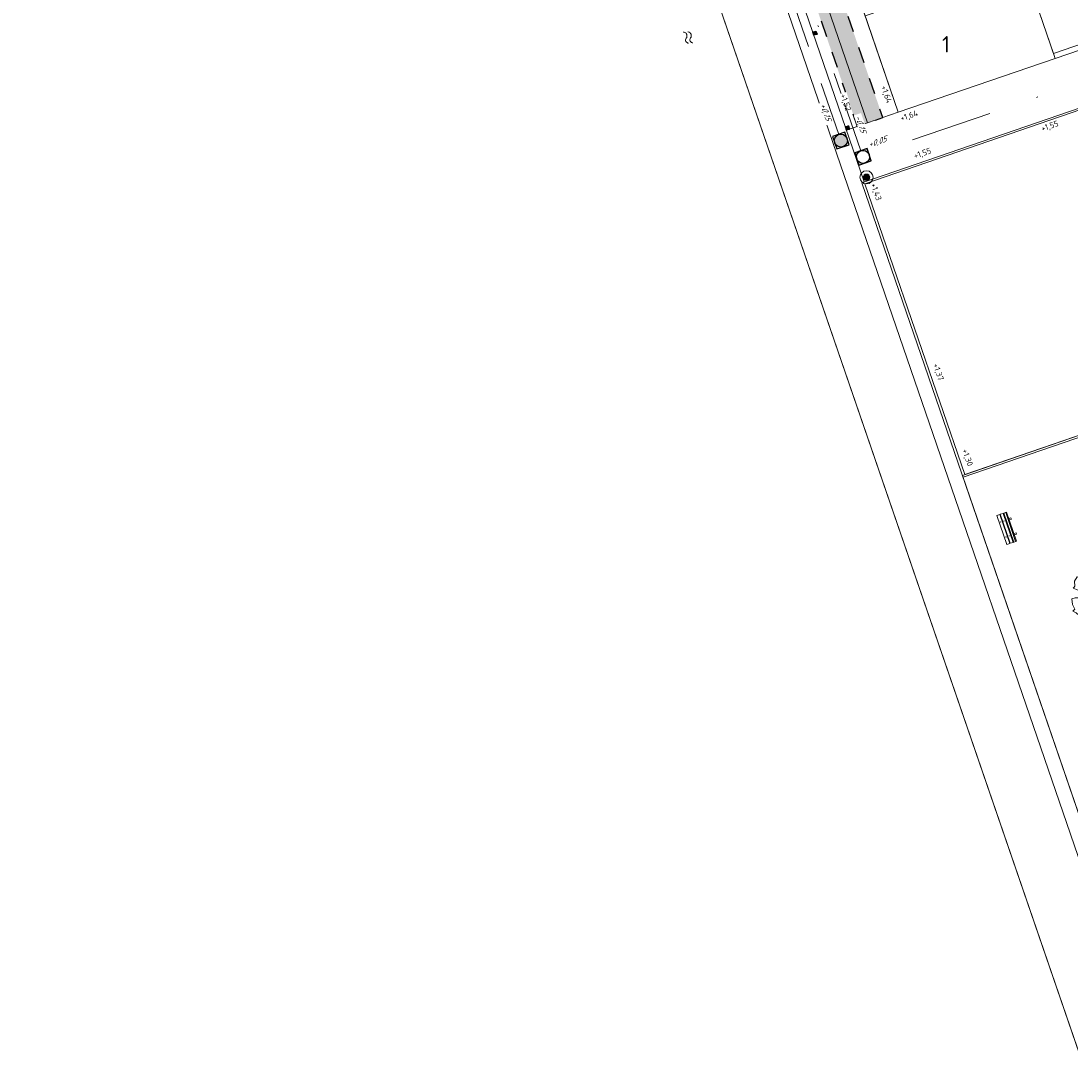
# Model space of a CAD drawing. Header units: metres. Extents: x 264570 to 266133, y 576109 to 577454.
# Tile 15 of 128: x 265055 to 265119, y 576765 to 576827. Entities that reach past the tile are written whole.
import ezdxf
from ezdxf.enums import TextEntityAlignment as Align

# ---------------------------------------------------------------- set-up
doc = ezdxf.new("R2010")
doc.units = ezdxf.units.M
for name, pattern in [('NLCS-HIDDEN', [4, 2, -2]), ('RI-HWA_PVC', [6.4, 4, -2.4]), ('RI-VWA_PVC', [11, 5, -3, 0, -3])]:
    doc.linetypes.add(name, pattern=pattern)
for name, color, linetype, lineweight in [('B- symbolen', 252, 'Continuous', 5), ('B-BH-OG-BEBOUWING-G', 252, 'Continuous', 15), ('B-BH-OG-BEBOUWING-T50', 252, 'Continuous', 15), ('B-OI-RI-HWA_TRANSPORTLEIDING-G', 252, 'RI-HWA_PVC', 13), ('B-OI-RI-VWA-TRANSPORTLEIDING-G', 252, 'RI-VWA_PVC', 13), ('B-WE-GR-BOOM-S', 252, 'Continuous', 15), ('B-WE-KL-ET_LS_OV_LICHTMAST-S', 252, 'Continuous', 15), ('B-WE-KL-TRACE-A', 252, 'Continuous', 13), ('B-WE-KL-TRACE-GD', 252, 'NLCS-HIDDEN', 25), ('B-WE-OG-TOPOGRAFIE-G', 252, 'Continuous', 15), ('B-WE-RI-HWA-RIOOLPUT-S', 252, 'Continuous', 13), ('B-WE-RI-VWA_RIOOLPUT_INSPECTIEPUT-S', 252, 'Continuous', 13), ('B-XX-AL-T25', 252, 'Continuous', 9), ('B-XX-RI-T25-200', 252, 'Continuous', 13)]:
    doc.layers.add(name, color=color, linetype=linetype, lineweight=lineweight)
doc.styles.add('NLCS-ISO-ANNOTATIVE-T25', font='NLCS-ISO.ttf', dxfattribs={"height": 2.5})
doc.styles.add('NLCS-ISO-M200-T18-SCHUIN', font='NLCS-ISO.ttf', dxfattribs={"oblique": 30, "height": 0.36})
doc.styles.add('NLCS-ISO-M200-T50', font='NLCS-ISO.ttf', dxfattribs={"height": 1})
doc.styles.get("Standard").update_dxf_attribs({"font": 'arial.ttf'})

# ---------------------------------------------------------------- blocks, each defined once
blk = doc.blocks.new('SOG-TOPOGRAFIE_WATER-SO')
at = {"flags": 128}
for points in [[(-2.51, 0.56), (-2.43, 0.7, -0.538831), (-0.42, 0.73, 0.605168), (1.26, 0.93, -4.035705)], [(-2.88, -0.71), (-2.79, -0.57, -0.538831), (-0.79, -0.54, 0.605168), (0.89, -0.34, -4.035705)]]:
    blk.add_lwpolyline(points, format="xyb", dxfattribs=at)
blk = doc.blocks.new('park03')
for p, q in [((1175, -156), (-325, -156)), ((0, -252), (0, -290)), ((0, -438), (0, -458)), ((75, -252), (75, -290)), ((75, -438), (75, -458)), ((775, -252), (775, -290)), ((775, -438), (775, -458)), ((850, -252), (850, -290)), ((850, -438), (850, -458))]:
    blk.add_line(p, q)
for points in [[(0, -107), (0, 0), (75, 0), (75, -107)], [(775, -107), (775, 0), (850, 0), (850, -107)]]:
    blk.add_lwpolyline(points)
for points in [[(1175, -107), (1175, -252), (-325, -252), (-325, -107)], [(-325, -438), (1175, -438), (1175, -290), (-325, -290)], [(-325, -608), (1175, -608), (1175, -458), (-325, -458)]]:
    blk.add_lwpolyline(points, close=True)
for centre in [(38, -364), (812, -364), (38, -532), (812, -532)]:
    blk.add_circle(centre, 8)
blk = doc.blocks.new('paal')
at = {"lineweight": -3, "ltscale": 0.1, "true_color": 0x3d3d3d}
h = blk.add_hatch(color=250, dxfattribs=at)
h.dxf.hatch_style = 1
h.paths.add_polyline_path([(0.1, 0.1), (-0.1, 0.1), (-0.1, -0.1), (0.1, -0.1)])
at = {"lineweight": -3, "ltscale": 0.1, "flags": 128}
for points in [[(-0.079, 0.033), (-0.1, 0.1), (-0.033, 0.079)], [(0.033, 0.079), (0.079, 0.033), (0.079, -0.033), (0.033, -0.079), (-0.033, -0.079), (-0.079, -0.033), (-0.079, 0.033), (-0.033, 0.079), (0.033, 0.079)], [(-0.079, 0.033), (0, 0), (-0.033, 0.079)], [(0.033, 0.079), (0, 0), (0.079, 0.033)], [(0.033, 0.079), (0.1, 0.1)], [(0.1, 0.1), (0.079, 0.033)], [(-0.079, -0.033), (-0.1, -0.1)], [(-0.033, -0.079), (-0.1, -0.1)], [(-0.033, -0.079), (0, 0), (-0.079, -0.033)], [(0.079, -0.033), (0, 0), (0.033, -0.079)], [(0.033, -0.079), (0.1, -0.1)], [(0.079, -0.033), (0.1, -0.1)]]:
    blk.add_lwpolyline(points, dxfattribs=at)
blk.add_lwpolyline([(0.1, 0.1), (-0.1, 0.1), (-0.1, -0.1), (0.1, -0.1)], close=True, dxfattribs=at)
blk = doc.blocks.new('SGR-BOOM_06')
at = {"linetype": 'Continuous', "flags": 128}
blk.add_lwpolyline([(2.7, 3.52), (2.53, 3.94), (2.2, 4.06), (1.94, 4.52), (1.27, 4.69), (0.86, 4.52), (1.11, 4.27), (1.06, 3.81), (0.23, 3.98), (0.35, 4.32), (0.18, 4.69), (-0.15, 4.61), (-0.49, 4.69), (-1.15, 4.65), (-1.49, 4.48), (-1.95, 4.57), (-2.54, 4.11), (-2.12, 3.9), (-1.99, 3.64), (-1.58, 3.44), (-1.99, 2.89), (-2.54, 2.77), (-2.92, 3.1), (-2.62, 3.22), (-2.87, 3.86), (-3.63, 3.43), (-4, 3.02), (-3.79, 2.85), (-4, 2.51), (-4.42, 2.35), (-4.72, 2.05), (-5.01, 1.21), (-3.88, 0.92), (-3.71, 0.54), (-4, 0.29), (-4.51, 0.29), (-4.6, 0.56), (-5.09, 0.38), (-4.76, -0.17), (-4.93, -0.38), (-4.72, -0.54), (-4.88, -1.01), (-4.53, -1.18), (-4.72, -1.55), (-4.42, -1.59), (-4.29, -1.71), (-4.62, -2.11), (-3.92, -2.68), (-3.67, -2.43), (-3.46, -1.97), (-3.63, -1.76), (-3.42, -1.17), (-3.12, -1.34), (-2.79, -1.76), (-2.5, -2.01), (-2.79, -2.81), (-3.42, -2.93), (-3.67, -3.39), (-3.33, -3.77), (-2.83, -3.9), (-2.77, -4.02), (-2.71, -4.15), (-2.33, -3.73), (-1.83, -3.73), (-1.57, -3.9), (-1.7, -4.27), (-1.7, -4.61), (-1.15, -4.74), (-0.61, -4.69), (-0.49, -4.94), (-0.23, -4.65), (0.1, -4.48), (-0.06, -4.01), (0.27, -3.9), (0.77, -4.02), (0.86, -4.61), (1.15, -4.57), (1.44, -4.74), (2.07, -4.23), (2.37, -4.36), (2.32, -4.15), (2.66, -3.98), (2.41, -3.73), (2.11, -3.64), (2.57, -3.23), (2.62, -2.98), (3.16, -2.85), (3.54, -3.06), (3.79, -2.81), (3.77, -2.63), (4.12, -2.63), (4.12, -2.39), (4.46, -2.26), (4.46, -2.05), (4.08, -2.05), (4.54, -1.59), (4.25, -1.42), (4.63, -1.55), (4.75, -1.26), (4.54, -0.92), (4.84, -0.46), (4.67, -0.25), (4.25, -0.25), (3.75, 0.08), (4.08, 0.29), (4.38, 0.84), (4.54, 0.59), (4.88, 0.71), (4.67, 1.43), (4.71, 1.89), (4.5, 1.97), (4.16, 2.64), (3.83, 3.01), (3.37, 2.6), (3.66, 2.43), (3.91, 1.8), (3.54, 1.72), (3.33, 2.14), (2.99, 2.05), (2.66, 2.31), (2.24, 2.51), (2.45, 2.68), (2.32, 2.93), (2.53, 3.18), (2.87, 3.06), (3.16, 3.23)], close=True, dxfattribs=at)
blk.add_circle((0, 0), 0.15)
blk = doc.blocks.new('N-SRI-PUT_SWA-SO')
h = blk.add_hatch(color=256)
h.paths.add_polyline_path([(-2, 2), (0, 2, 0.41155), (-2, 0.02)])
h.paths.add_polyline_path([(-2, -0.02, 0.408866), (-0.02, -2), (-2, -2)])
h.paths.add_polyline_path([(2, -0.02), (2, -2), (0.02, -2, 0.408866)])
h = blk.add_hatch(color=256)
h.paths.add_polyline_path([(0, 2, -0.41155), (2, 0.02), (2, 2)])
h.paths.add_polyline_path([(2, -0.02, -0.408866), (0.02, -2), (2, -2)])
h.paths.add_polyline_path([(-0.02, -2, -0.408866), (-2, -0.02), (-2, -2)])
at = {"flags": 128}
blk.add_lwpolyline([(-2, 2), (2, 2), (2, -2), (-2, -2)], close=True, dxfattribs=at)
at = {"lineweight": -3, "flags": 128}
blk.add_lwpolyline([(2, -2), (2, 2), (-2, 2), (-2, -2)], close=True, dxfattribs=at)
at = {"lineweight": -3}
blk.add_circle((0, 0), 2, dxfattribs=at)
blk = doc.blocks.new('N-SRI-PUT_HWA-SO')
h = blk.add_hatch(color=256)
h.dxf.hatch_style = 1
h.paths.add_polyline_path([(-2, 0, 1), (2, 0, 1)])
at = {"lineweight": -3, "flags": 128}
blk.add_lwpolyline([(-2, -2), (2, -2), (2, 2), (-2, 2)], close=True, dxfattribs=at)
at = {"lineweight": -3}
blk.add_circle((0, 0), 2, dxfattribs=at)
blk = doc.blocks.new('*U32')
blk.add_hatch(color=0).paths.add_polyline_path([(-0.5, 0.05, 1), (0.5, -0.05, 1)])
at = {"color": 0}
for radius in [1, 0.5]:
    blk.add_circle((0, 0), radius, dxfattribs=at)
at = {"lineweight": 30, "flags": 104}
blk.add_attdef('NR.', text='', height=2.5, dxfattribs=at).set_placement((6.75, 1.25), align=Align.TOP_LEFT)

msp = doc.modelspace()

# ---------------------------------------------------------------- hatches: boundary and pattern name
at = {"layer": 'B-WE-KL-TRACE-A'}
h = msp.add_hatch(dxfattribs=at)
h.set_pattern_fill('DOTS', color=256, scale=0.5)
h.set_pattern_definition([(0, (265213.50372, 576751.05414), (0.079375, 0.15875), [0, -0.15875])])
edge = h.paths.add_edge_path()
edge.add_line((265157.98, 576735.275), (265128.517, 576821.046))
edge.add_line((265128.517, 576821.046), (265184.245, 576840.189))
edge.add_line((265184.245, 576840.189), (265187.722, 576830.068))
edge.add_line((265187.722, 576830.068), (265189.281, 576830.608))
edge.add_line((265189.281, 576830.608), (265185.806, 576840.725))
edge.add_line((265185.806, 576840.725), (265194.726, 576843.79))
edge.add_line((265194.726, 576843.79), (265194.188, 576845.349))
edge.add_line((265194.188, 576845.349), (265188.098, 576843.257))
edge.add_line((265188.098, 576843.257), (265167.527, 576903.142))
edge.add_line((265167.527, 576903.142), (265173.517, 576905.199))
edge.add_arc((265180.15, 576907.436), 7, 184.98798, 198.63142, ccw=False)
edge.add_line((265173.177, 576906.827), (265166.991, 576904.703))
edge.add_line((265166.991, 576904.703), (265162.382, 576918.121))
edge.add_line((265162.382, 576918.121), (265112.423, 576900.959))
edge.add_line((265112.423, 576900.959), (265110.487, 576906.593))
edge.add_line((265110.487, 576906.593), (265086.229, 576898.26))
edge.add_line((265086.229, 576898.26), (265084.078, 576904.521))
edge.add_line((265084.078, 576904.521), (265082.517, 576903.985))
edge.add_line((265082.517, 576903.985), (265085.194, 576896.192))
edge.add_line((265085.194, 576896.192), (265109.463, 576904.497))
edge.add_line((265109.463, 576904.497), (265113.884, 576891.625))
edge.add_line((265113.884, 576891.625), (265084.703, 576881.601))
edge.add_line((265084.703, 576881.601), (265105.644, 576820.637))
edge.add_line((265105.644, 576820.637), (265107.205, 576821.174))
edge.add_line((265107.205, 576821.174), (265086.8, 576880.577))
edge.add_line((265086.8, 576880.577), (265115.981, 576890.601))
edge.add_line((265115.981, 576890.601), (265112.959, 576899.399))
edge.add_line((265112.959, 576899.399), (265161.358, 576916.024))
edge.add_line((265161.358, 576916.024), (265186.538, 576842.721))
edge.add_line((265186.538, 576842.721), (265126.421, 576822.071))
edge.add_line((265126.421, 576822.071), (265156.42, 576734.739))
edge.add_line((265156.42, 576734.739), (265157.98, 576735.275))

# ---------------------------------------------------------------- linework, layer by layer
at = {"layer": 'B-BH-OG-BEBOUWING-G', "flags": 128}
msp.add_lwpolyline([(265115.718, 576830.68), (265106.128, 576827.386), (265108.151, 576821.498), (265117.741, 576824.793), (265117.637, 576825.095)], close=True, dxfattribs=at)
at = {"layer": 'B-OI-RI-VWA-TRANSPORTLEIDING-G'}
for p, q in [((265105.863, 576819.148), (265086.127, 576876.613)), ((265155.747, 576835.844), (265106.371, 576818.899))]:
    msp.add_line(p, q, dxfattribs=at)
at = {"layer": 'B-WE-KL-TRACE-GD', "ltscale": 0.5, "flags": 128}
msp.add_lwpolyline([(265082.517, 576903.985), (265085.194, 576896.192), (265109.463, 576904.497), (265113.884, 576891.625), (265084.703, 576881.601), (265105.644, 576820.637), (265107.205, 576821.174), (265086.8, 576880.577), (265115.981, 576890.601), (265112.959, 576899.399), (265161.358, 576916.024), (265186.538, 576842.721), (265126.421, 576822.071), (265156.42, 576734.739), (265157.98, 576735.275), (265128.517, 576821.046), (265184.245, 576840.189), (265187.722, 576830.068), (265189.281, 576830.608), (265185.806, 576840.725), (265194.726, 576843.79), (265194.188, 576845.349), (265188.098, 576843.257), (265167.527, 576903.142), (265173.517, 576905.199, -0.059601), (265173.177, 576906.827), (265166.991, 576904.703), (265162.918, 576916.56)], format="xyb", dxfattribs=at)
at = {"layer": 'B-WE-OG-TOPOGRAFIE-G'}
for p, q in [((265117.741, 576824.793), (265099.447, 576878.048)), ((265089.857, 576874.754), (265108.151, 576821.498)), ((265108.151, 576821.498), (265131.563, 576829.541)), ((265131.156, 576829.739), (265117.637, 576825.095)), ((265117.637, 576825.095), (265117.741, 576824.793)), ((265106.259, 576820.849), (265104.982, 576820.41)), ((265105.931, 576817.188), (265106.072, 576817.237)), ((265106.111, 576817.124), (265112.219, 576799.343))]:
    msp.add_line(p, q, dxfattribs=at)
for points in [[(265146.294, 576984.114), (265054.527, 576952.285), (265076.666, 576887.833), (265077.77, 576884.617), (265164.747, 576631.404), (265212.85, 576643.969), (265260.984, 576656.444), (265260.772, 576657.063), (265284.398, 576664.646), (265285.162, 576664.816), (265285.638, 576664.419), (265328.595, 576675.718), (265332.455, 576676.733), (265342.03, 576679.251), (265422.617, 576700.306), (265485.568, 576716.533), (265587.981, 576742.976), (265589.623, 576742.562), (265592.107, 576740.013), (265593.761, 576738.712), (265595.408, 576733.376), (265604.83, 576703.223)], [(265260.984, 576656.444), (265164.717, 576631.494), (265077.77, 576884.617)], [(265081.667, 576885.097), (265166.807, 576637.243), (265167.138, 576636.696), (265168.147, 576636.431), (265225.077, 576651.324), (265259.432, 576660.173)], [(265117.741, 576824.793), (265108.151, 576821.498), (265089.857, 576874.754), (265099.447, 576878.048)], [(265127.32, 576810.896), (265125.476, 576810.262), (265121.285, 576822.463), (265105.931, 576817.188), (265130.826, 576744.715)], [(265134.615, 576812.746), (265125.564, 576809.637), (265121.21, 576822.31), (265106.111, 576817.124), (265112.219, 576799.343), (265121.643, 576802.581), (265131.018, 576775.291), (265131.667, 576773.399), (265140.392, 576748.001), (265132.987, 576745.457), (265139.101, 576727.733)], [(265121.682, 576802.467), (265112.116, 576799.181)]]:
    msp.add_lwpolyline(points, dxfattribs=at)
for points in [[(265089.857, 576874.754), (265108.151, 576821.498), (265106.259, 576820.849), (265087.965, 576874.104)], [(265131.018, 576775.291), (265121.643, 576802.581), (265112.077, 576799.295), (265130.826, 576744.715), (265140.392, 576748.001), (265131.667, 576773.399), (265126.608, 576771.661), (265128.394, 576766.46), (265125.557, 576765.485), (265121.334, 576777.78), (265124.171, 576778.754), (265125.958, 576773.553)]]:
    msp.add_lwpolyline(points, close=True, dxfattribs=at)
msp.add_polyline3d([(265106.072, 576817.237, 0), (265076.767, 576902.549, 0)], dxfattribs=at)

# ---------------------------------------------------------------- block references
at = {"layer": 'B- symbolen', "xscale": 0.001250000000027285, "yscale": 0.001250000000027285, "zscale": 0.001250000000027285, "rotation": 288.9580202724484}
msp.add_blockref('park03', (265115.031, 576796.708), dxfattribs=at)
at = {"layer": 'B-WE-GR-BOOM-S', "xscale": 0.5999999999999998, "yscale": 0.5999999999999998, "rotation": 288.9573062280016}
msp.add_blockref('SGR-BOOM_06', (265121.715, 576791.675), dxfattribs=at)
at = {"layer": 'B-WE-KL-ET_LS_OV_LICHTMAST-S', "xscale": 0.4, "yscale": 0.4, "zscale": 0.4, "rotation": 288.9580202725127}
msp.add_blockref('*U32', (265106.205, 576817.521), dxfattribs=at)
at = {"layer": 'B-WE-OG-TOPOGRAFIE-G'}
for name, p, xscale, yscale, zscale, rotation in [('SOG-TOPOGRAFIE_WATER-SO', (265095.341, 576825.914), 0.2, 0.2, 0.2, 288.9573062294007), ('park03', (265115.031, 576796.708), 0.001250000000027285, 0.001250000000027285, 0.001250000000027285, 288.9580202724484)]:
    msp.add_blockref(name, p, dxfattribs=dict(at, xscale=xscale, yscale=yscale, zscale=zscale, rotation=rotation))
at = {"layer": 'B-WE-OG-TOPOGRAFIE-G', "xscale": -1, "rotation": 288.9580202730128}
for p in [(265103.055, 576826.33), (265105.045, 576820.537)]:
    msp.add_blockref('paal', p, dxfattribs=at)
at = {"layer": 'B-WE-RI-HWA-RIOOLPUT-S', "xscale": 0.2000000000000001, "yscale": 0.2000000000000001, "zscale": 0.2000000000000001, "rotation": 288.9573062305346}
msp.add_blockref('N-SRI-PUT_HWA-SO', (265104.639, 576819.764), dxfattribs=at)
at = {"layer": 'B-WE-RI-VWA_RIOOLPUT_INSPECTIEPUT-S', "xscale": 0.2, "yscale": 0.2, "zscale": 0.2, "rotation": 288.9580202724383}
msp.add_blockref('N-SRI-PUT_SWA-SO', (265105.993, 576818.769), dxfattribs=at)

# ---------------------------------------------------------------- texts
at = {"layer": 'B-BH-OG-BEBOUWING-T50', "style": 'NLCS-ISO-M200-T50'}
msp.add_text('1', height=1, dxfattribs=at).set_placement((265111.066, 576825.658), align=Align.MIDDLE)

# ---------------------------------------------------------------- next in the draw order: texts
at = {"layer": 'B-XX-AL-T25', "char_height": 0.36, "attachment_point": 1, "style": 'NLCS-ISO-ANNOTATIVE-T25', "bg_fill": 3, "bg_fill_color": 256, "bg_fill_transparency": 0}
for s, width, insert, rotation, box_fill_scale in [('+1,64', 0.5, (265107.428, 576823.173), 288.84181, 1.15), ('+1,64', 0.5, (265108.225, 576821.285), 18.84181, 1.15), ('+1,55', 0.60101, (265116.831, 576820.658), 18.84181, 1.125), ('+1,55', 0.5, (265109.048, 576818.989), 18.84181, 1.15), ('+1,43', 0.60101, (265106.8, 576817.213), 288.84181, 1.125), ('+1,37', 0.5, (265110.604, 576806.183), 288.84181, 1.125), ('+1,30', 0.60101, (265112.385, 576800.955), 288.84181, 1.125)]:
    msp.add_mtext_dynamic_manual_height_columns(s, width=width, gutter_width=9, heights=[0], dxfattribs=dict(at, insert=insert, rotation=rotation, box_fill_scale=box_fill_scale))
at = {"layer": 'B-XX-RI-T25-200', "char_height": 0.36, "attachment_point": 1, "style": 'NLCS-ISO-M200-T18-SCHUIN', "bg_fill": 3, "box_fill_scale": 1.15, "bg_fill_color": 256, "bg_fill_transparency": 0}
for s, width, heights, insert, rotation in [('+0,15', 1.29914, [0], (265103.708, 576822.115), 288.95802), ('+0,05', 1.04908, [0.346], (265106.253, 576819.678), 18.95802)]:
    msp.add_mtext_dynamic_manual_height_columns(s, width=width, gutter_width=17.5, heights=heights, dxfattribs=dict(at, insert=insert, rotation=rotation))

# ---------------------------------------------------------------- next in the draw order: linework, layer by layer
at = {"layer": 'B-OI-RI-HWA_TRANSPORTLEIDING-G', "flags": 128}
msp.add_lwpolyline([(265084.726, 576877.725), (265104.509, 576820.142)], dxfattribs=at)

# ---------------------------------------------------------------- next in the draw order: texts
at = {"layer": 'B-XX-RI-T25-200', "insert": (265105.841, 576821.383), "char_height": 0.36, "attachment_point": 1, "rotation": 288.95802, "style": 'NLCS-ISO-M200-T18-SCHUIN', "bg_fill": 3, "box_fill_scale": 1.15, "bg_fill_color": 256, "bg_fill_transparency": 0}
msp.add_mtext_dynamic_manual_height_columns('-0,15', width=1.29914, gutter_width=17.5, heights=[0], dxfattribs=at)

# ---------------------------------------------------------------- next in the draw order: texts
at = {"layer": 'B-XX-AL-T25', "insert": (265104.941, 576822.674), "char_height": 0.36, "attachment_point": 1, "rotation": 288.84181, "style": 'NLCS-ISO-ANNOTATIVE-T25', "bg_fill": 3, "box_fill_scale": 1.15, "bg_fill_color": 256, "bg_fill_transparency": 0}
msp.add_mtext_dynamic_manual_height_columns('+1,52', width=0.5, gutter_width=9, heights=[0], dxfattribs=at)

doc.saveas('drawing.dxf')
